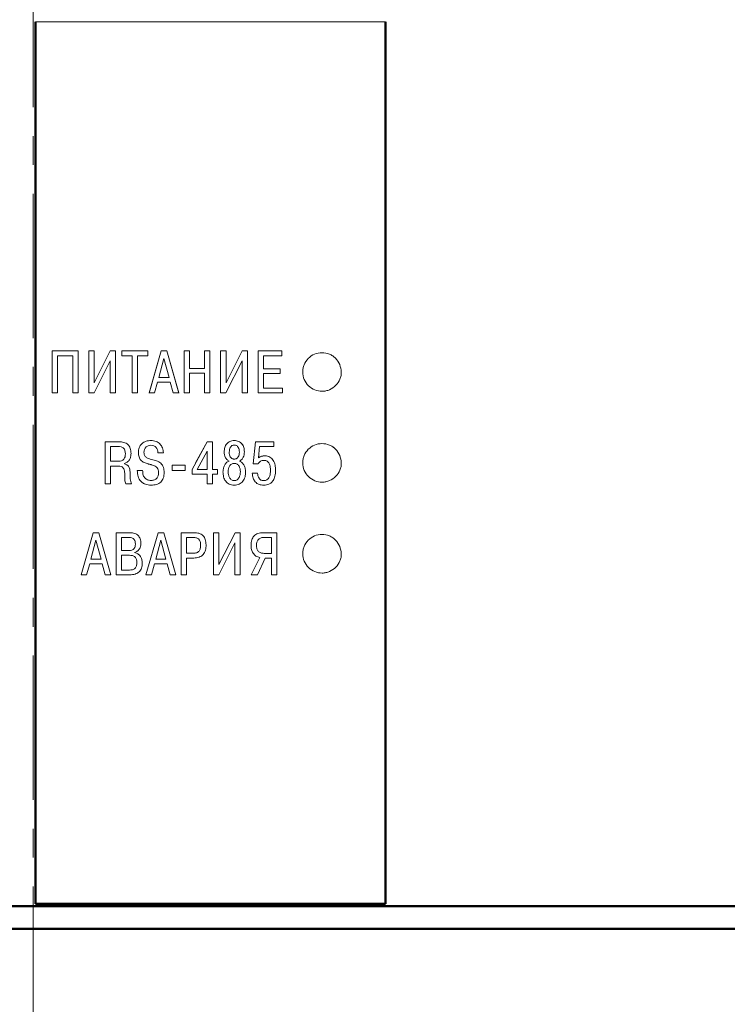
# Model space of a CAD drawing. Header units: millimetres. Extents: x 2171 to 3064, y 1134 to 1531.
# Tile 26 of 43: x 2729 to 2760, y 1259 to 1302. Entities that reach past the tile are written whole.
import ezdxf

# ---------------------------------------------------------------- set-up
doc = ezdxf.new("R2010")
doc.units = ezdxf.units.MM
doc.linetypes.add('CENTER', pattern=[10.16, 6.35, -1.27, 1.27, -1.27])
for name, color, linetype, lineweight in [('main', 5, 'Continuous', 50), ('size', 7, 'Continuous', 20), ('text', 7, 'Continuous', 20), ('ОСЕВЫЕ', 1, 'CENTER', 15)]:
    doc.layers.add(name, color=color, linetype=linetype, lineweight=lineweight)
doc.styles.add('GOST', font='GOST.shx', dxfattribs={"oblique": 15})
doc.styles.add('K5_TEXTSTYLE', font='win_eskd.shx', dxfattribs={"width": 0.8, "oblique": 15, "height": 3.5})
doc.dimstyles.new('ISO-25', dxfattribs={"dimtxt": 3.5, "dimasz": 4, "dimexe": 1.25, "dimexo": 0.625, "dimgap": 1, "dimtad": 1, "dimdec": 1, "dimrnd": 0.5, "dimtxsty": 'K5_TEXTSTYLE', "dimcen": 0, "dimclrd": 256, "dimclre": 256, "dimadec": 0, "dimazin": 2, "dimtfac": 1, "dimtdec": 1, "dimtmove": 0, "dimatfit": 1, "dimfxl": 1, "dimlwd": -1, "dimarcsym": 2})

# ---------------------------------------------------------------- blocks, each defined once
blk = doc.blocks.new('*D62')
at = {"layer": 'Defpoints', "color": 0}
for p in [(2758.845, 1329.805), (2758.845, 1235.805), (2770.872, 1235.805)]:
    blk.add_point(p, dxfattribs=at)
at = {"layer": 'size', "lineweight": -2}
for p, q in [((2759.47, 1329.805), (2772.122, 1329.805)), ((2759.47, 1235.805), (2772.122, 1235.805))]:
    blk.add_line(p, q, dxfattribs=at)
at = {"layer": 'size'}
blk.add_line((2770.872, 1325.805), (2770.872, 1239.805), dxfattribs=at)
for points in [[(2771.539, 1325.805), (2770.205, 1325.805), (2770.872, 1329.805)], [(2770.205, 1239.805), (2771.539, 1239.805), (2770.872, 1235.805)]]:
    blk.add_solid(points, dxfattribs=at)
at = {"layer": 'size', "color": 0, "linetype": 'ByBlock', "ltscale": 100, "insert": (2768.122, 1282.805), "char_height": 3.5, "attachment_point": 5, "rotation": 90, "style": 'GOST'}
blk.add_mtext('94', dxfattribs=at)

msp = doc.modelspace()

# ---------------------------------------------------------------- linework, layer by layer
at = {"layer": 'main'}
for p, q in [((2729.445, 1302.209), (2729.445, 1263.403)), ((2744.845, 1302.209), (2744.845, 1263.403)), ((2760.845, 1263.305), (2697.845, 1263.305)), ((2744.845, 1263.403), (2729.445, 1263.403)), ((2760.845, 1262.305), (2697.845, 1262.305))]:
    msp.add_line(p, q, dxfattribs=at)
at = {"layer": 'text'}
for p, q in [((2744.845, 1302.209), (2729.445, 1302.209)), ((2729.445, 1263.403), (2729.445, 1302.209)), ((2744.845, 1263.403), (2744.845, 1302.209)), ((2731.316, 1287.731), (2730.179, 1287.731)), ((2730.179, 1285.88), (2730.179, 1287.731)), ((2731.316, 1287.73), (2730.179, 1287.73)), ((2731.316, 1285.88), (2731.316, 1287.731)), ((2732.023, 1287.731), (2731.788, 1287.731)), ((2731.788, 1285.88), (2731.788, 1287.731)), ((2732.023, 1287.73), (2731.788, 1287.73)), ((2732.73, 1287.731), (2732.023, 1286.329)), ((2732.023, 1286.329), (2732.023, 1287.731)), ((2732.73, 1287.73), (2732.023, 1286.329)), ((2732.963, 1287.731), (2732.73, 1287.731)), ((2732.73, 1287.73), (2732.73, 1287.731)), ((2732.963, 1287.73), (2732.73, 1287.73)), ((2732.963, 1285.88), (2732.963, 1287.731)), ((2734.389, 1287.731), (2733.243, 1287.731)), ((2733.243, 1287.522), (2733.243, 1287.731)), ((2734.389, 1287.73), (2733.243, 1287.73)), ((2734.389, 1287.522), (2734.389, 1287.731)), ((2734.967, 1287.731), (2734.435, 1285.88)), ((2734.967, 1287.73), (2734.435, 1285.879)), ((2735.216, 1287.731), (2734.967, 1287.731)), ((2734.967, 1287.73), (2734.967, 1287.731)), ((2735.216, 1287.73), (2734.967, 1287.73)), ((2735.747, 1285.88), (2735.216, 1287.731)), ((2735.216, 1287.73), (2735.216, 1287.731)), ((2735.747, 1285.879), (2735.216, 1287.73)), ((2736.219, 1287.731), (2735.983, 1287.731)), ((2735.983, 1285.88), (2735.983, 1287.731)), ((2736.219, 1287.73), (2735.983, 1287.73)), ((2736.219, 1286.959), (2736.219, 1287.731)), ((2737.116, 1287.731), (2736.88, 1287.731)), ((2736.88, 1286.959), (2736.88, 1287.731)), ((2737.116, 1287.73), (2736.88, 1287.73)), ((2737.116, 1285.88), (2737.116, 1287.731)), ((2737.823, 1287.731), (2737.587, 1287.731)), ((2737.587, 1285.88), (2737.587, 1287.731)), ((2737.823, 1287.73), (2737.587, 1287.73)), ((2738.529, 1287.731), (2737.823, 1286.329)), ((2737.823, 1286.329), (2737.823, 1287.731)), ((2738.529, 1287.73), (2737.823, 1286.329)), ((2738.762, 1287.731), (2738.529, 1287.731)), ((2738.529, 1287.73), (2738.529, 1287.731)), ((2738.762, 1287.73), (2738.529, 1287.73)), ((2738.762, 1285.88), (2738.762, 1287.731)), ((2740.282, 1287.731), (2739.234, 1287.731)), ((2739.234, 1285.88), (2739.234, 1287.731)), ((2740.282, 1287.73), (2739.234, 1287.73)), ((2740.282, 1287.522), (2740.282, 1287.731)), ((2730.414, 1285.88), (2730.414, 1287.522)), ((2730.414, 1287.522), (2731.081, 1287.522)), ((2731.081, 1285.88), (2731.081, 1287.522)), ((2732.018, 1285.88), (2732.727, 1287.292)), ((2732.727, 1285.88), (2732.727, 1287.292)), ((2733.243, 1287.522), (2733.699, 1287.522)), ((2733.699, 1285.88), (2733.699, 1287.522)), ((2733.934, 1287.522), (2734.389, 1287.522)), ((2733.934, 1285.88), (2733.934, 1287.522)), ((2735.091, 1287.397), (2734.866, 1286.567)), ((2735.316, 1286.567), (2735.091, 1287.397)), ((2737.818, 1285.88), (2738.527, 1287.292)), ((2738.527, 1285.88), (2738.527, 1287.292)), ((2739.469, 1286.94), (2739.469, 1287.522)), ((2739.469, 1287.522), (2740.282, 1287.522)), ((2736.88, 1286.959), (2736.219, 1286.959)), ((2736.219, 1286.958), (2736.219, 1286.959)), ((2736.88, 1286.958), (2736.219, 1286.958)), ((2736.219, 1285.88), (2736.219, 1286.75)), ((2736.219, 1286.75), (2736.88, 1286.75)), ((2736.88, 1286.958), (2736.88, 1286.959)), ((2736.88, 1285.88), (2736.88, 1286.75)), ((2740.207, 1286.94), (2739.469, 1286.94)), ((2740.207, 1286.94), (2739.469, 1286.94)), ((2739.469, 1286.94), (2739.469, 1286.94)), ((2739.469, 1286.089), (2739.469, 1286.731)), ((2739.469, 1286.731), (2740.207, 1286.731)), ((2740.207, 1286.731), (2740.207, 1286.94)), ((2741.203, 1286.883), (2741.196, 1286.8)), ((2732.023, 1286.329), (2732.023, 1286.329)), ((2734.681, 1285.88), (2734.813, 1286.358)), ((2734.813, 1286.358), (2735.369, 1286.358)), ((2734.866, 1286.567), (2735.316, 1286.567)), ((2734.866, 1286.567), (2735.316, 1286.567)), ((2734.866, 1286.567), (2734.866, 1286.567)), ((2735.316, 1286.567), (2735.316, 1286.567)), ((2735.369, 1286.358), (2735.501, 1285.88)), ((2737.823, 1286.329), (2737.823, 1286.329)), ((2730.179, 1285.88), (2730.414, 1285.88)), ((2731.081, 1285.88), (2731.316, 1285.88)), ((2731.788, 1285.88), (2732.018, 1285.88)), ((2732.727, 1285.88), (2732.963, 1285.88)), ((2733.699, 1285.88), (2733.934, 1285.88)), ((2734.435, 1285.88), (2734.681, 1285.88)), ((2735.501, 1285.88), (2735.747, 1285.88)), ((2735.983, 1285.88), (2736.219, 1285.88)), ((2736.88, 1285.88), (2737.116, 1285.88)), ((2737.587, 1285.88), (2737.818, 1285.88)), ((2738.527, 1285.88), (2738.762, 1285.88)), ((2739.234, 1285.88), (2740.305, 1285.88)), ((2740.305, 1286.089), (2739.469, 1286.089)), ((2739.469, 1286.088), (2739.469, 1286.089)), ((2740.305, 1286.088), (2739.469, 1286.088)), ((2740.305, 1285.88), (2740.305, 1286.089)), ((2732.509, 1281.88), (2732.509, 1283.732)), ((2733.115, 1283.732), (2732.509, 1283.732)), ((2733.115, 1283.732), (2732.509, 1283.732)), ((2733.115, 1283.732), (2733.115, 1283.732)), ((2736.993, 1283.732), (2736.329, 1282.515)), ((2736.993, 1283.732), (2736.487, 1282.805)), ((2737.228, 1283.732), (2736.993, 1283.732)), ((2736.993, 1283.732), (2736.993, 1283.732)), ((2737.228, 1283.732), (2736.993, 1283.732)), ((2737.228, 1282.518), (2737.228, 1283.732)), ((2738.187, 1283.787), (2738.187, 1283.788)), ((2739.116, 1283.732), (2739.018, 1282.756)), ((2739.923, 1283.732), (2739.116, 1283.732)), ((2739.116, 1283.732), (2739.116, 1283.732)), ((2739.923, 1283.732), (2739.116, 1283.732)), ((2739.923, 1283.523), (2739.923, 1283.732)), ((2732.745, 1282.875), (2732.745, 1283.523)), ((2733.075, 1283.523), (2732.745, 1283.523)), ((2733.398, 1283.208), (2733.398, 1283.208)), ((2733.644, 1283.216), (2733.644, 1283.216)), ((2733.968, 1283.256), (2733.968, 1283.256)), ((2734.214, 1283.269), (2734.214, 1283.269)), ((2734.83, 1283.25), (2735.066, 1283.25)), ((2736.993, 1283.327), (2736.554, 1282.518)), ((2736.993, 1282.518), (2736.993, 1283.327)), ((2737.742, 1283.29), (2737.742, 1283.29)), ((2737.965, 1283.282), (2737.965, 1283.282)), ((2738.409, 1283.282), (2738.409, 1283.282)), ((2738.631, 1283.29), (2738.631, 1283.29)), ((2739.251, 1283.026), (2739.301, 1283.523)), ((2739.301, 1283.523), (2739.923, 1283.523)), ((2732.745, 1282.875), (2733.104, 1282.875)), ((2732.745, 1282.875), (2733.104, 1282.875)), ((2733.104, 1282.875), (2733.104, 1282.875)), ((2733.353, 1282.764), (2733.353, 1282.78)), ((2734.55, 1282.959), (2734.55, 1282.959)), ((2737.959, 1282.883), (2737.959, 1282.883)), ((2738.187, 1282.97), (2738.187, 1282.97)), ((2738.187, 1282.78), (2738.187, 1282.78)), ((2738.414, 1282.883), (2738.414, 1282.883)), ((2739.251, 1283.026), (2739.251, 1283.026)), ((2739.54, 1283.116), (2739.54, 1283.116)), ((2732.745, 1281.88), (2732.745, 1282.666)), ((2732.745, 1282.666), (2733.083, 1282.666)), ((2732.745, 1282.666), (2732.745, 1282.666)), ((2732.745, 1282.666), (2733.083, 1282.666)), ((2733.083, 1282.666), (2733.083, 1282.666)), ((2734.155, 1282.467), (2733.92, 1282.467)), ((2733.92, 1282.467), (2733.92, 1282.467)), ((2734.155, 1282.467), (2734.155, 1282.467)), ((2734.394, 1282.758), (2734.592, 1282.703)), ((2734.394, 1282.758), (2734.394, 1282.758)), ((2734.592, 1282.703), (2734.592, 1282.703)), ((2734.857, 1282.377), (2734.857, 1282.377)), ((2735.103, 1282.383), (2735.103, 1282.383)), ((2735.452, 1282.475), (2735.452, 1282.7)), ((2736.029, 1282.7), (2735.452, 1282.7)), ((2735.452, 1282.475), (2736.029, 1282.475)), ((2735.452, 1282.475), (2736.029, 1282.475)), ((2736.029, 1282.475), (2736.029, 1282.7)), ((2736.329, 1282.306), (2736.329, 1282.515)), ((2736.554, 1282.518), (2736.993, 1282.518)), ((2736.554, 1282.518), (2736.554, 1282.518)), ((2737.451, 1282.518), (2737.228, 1282.518)), ((2737.451, 1282.306), (2737.451, 1282.518)), ((2737.689, 1282.404), (2737.689, 1282.404)), ((2738.684, 1282.404), (2738.684, 1282.404)), ((2739.211, 1282.354), (2738.979, 1282.354)), ((2739.018, 1282.756), (2739.241, 1282.756)), ((2739.018, 1282.756), (2739.241, 1282.756)), ((2739.241, 1282.756), (2739.241, 1282.756)), ((2739.78, 1282.481), (2739.78, 1282.481)), ((2736.329, 1282.306), (2736.993, 1282.306)), ((2736.329, 1282.306), (2736.993, 1282.306)), ((2736.993, 1281.88), (2736.993, 1282.306)), ((2736.993, 1282.306), (2736.993, 1282.306)), ((2737.228, 1282.306), (2737.451, 1282.306)), ((2737.228, 1281.88), (2737.228, 1282.306)), ((2737.228, 1282.306), (2737.451, 1282.306)), ((2737.228, 1282.306), (2737.228, 1282.306)), ((2732.509, 1281.88), (2732.745, 1281.88)), ((2732.509, 1281.88), (2732.745, 1281.88)), ((2733.422, 1281.88), (2733.66, 1281.88)), ((2733.422, 1281.88), (2733.422, 1281.88)), ((2733.422, 1281.88), (2733.66, 1281.88)), ((2736.993, 1281.88), (2737.228, 1281.88)), ((2736.993, 1281.88), (2737.228, 1281.88)), ((2731.977, 1279.732), (2731.445, 1277.882)), ((2732.101, 1279.399), (2731.876, 1278.569)), ((2732.226, 1279.732), (2731.977, 1279.732)), ((2732.326, 1278.569), (2732.101, 1279.399)), ((2732.758, 1277.882), (2732.226, 1279.732)), ((2733.607, 1279.732), (2732.994, 1279.732)), ((2732.994, 1277.882), (2732.994, 1279.732)), ((2733.229, 1278.947), (2733.229, 1279.524)), ((2733.565, 1279.524), (2733.229, 1279.524)), ((2733.229, 1279.524), (2733.229, 1279.524)), ((2733.565, 1279.524), (2733.229, 1279.524)), ((2733.565, 1279.524), (2733.565, 1279.524)), ((2734.833, 1279.732), (2734.301, 1277.882)), ((2734.957, 1279.399), (2734.733, 1278.569)), ((2735.082, 1279.732), (2734.833, 1279.732)), ((2735.182, 1278.569), (2734.957, 1279.399)), ((2735.614, 1277.882), (2735.082, 1279.732)), ((2736.419, 1279.732), (2735.85, 1279.732)), ((2735.85, 1277.882), (2735.85, 1279.732)), ((2736.085, 1278.828), (2736.085, 1279.524)), ((2736.085, 1279.524), (2736.085, 1279.524)), ((2736.382, 1279.524), (2736.085, 1279.524)), ((2737.512, 1279.732), (2737.276, 1279.732)), ((2737.276, 1277.882), (2737.276, 1279.732)), ((2738.218, 1279.732), (2737.512, 1278.331)), ((2737.512, 1278.331), (2737.512, 1279.732)), ((2738.451, 1279.732), (2738.218, 1279.732)), ((2738.451, 1277.882), (2738.451, 1279.732)), ((2740.055, 1279.732), (2739.457, 1279.732)), ((2739.82, 1279.524), (2739.473, 1279.524)), ((2739.82, 1278.825), (2739.82, 1279.524)), ((2739.82, 1279.524), (2739.82, 1279.524)), ((2740.055, 1277.882), (2740.055, 1279.732)), ((2733.229, 1278.947), (2733.557, 1278.947)), ((2733.838, 1279.235), (2733.838, 1279.236)), ((2734.078, 1279.262), (2734.078, 1279.262)), ((2736.707, 1279.196), (2736.707, 1279.196)), ((2736.945, 1279.201), (2736.945, 1279.201)), ((2737.507, 1277.882), (2738.216, 1279.293)), ((2738.216, 1279.294), (2738.216, 1279.293)), ((2738.216, 1277.882), (2738.216, 1279.293)), ((2738.923, 1279.18), (2738.923, 1279.18)), ((2739.161, 1279.177), (2739.161, 1279.177)), ((2731.876, 1278.569), (2732.326, 1278.569)), ((2733.57, 1278.739), (2733.229, 1278.739)), ((2733.229, 1278.738), (2733.229, 1278.739)), ((2733.229, 1278.09), (2733.229, 1278.738)), ((2733.803, 1278.855), (2733.803, 1278.868)), ((2733.803, 1278.868), (2733.803, 1278.868)), ((2734.733, 1278.569), (2735.182, 1278.569)), ((2736.085, 1278.828), (2736.382, 1278.828)), ((2736.085, 1278.619), (2736.403, 1278.619)), ((2736.085, 1277.882), (2736.085, 1278.619)), ((2739.309, 1278.643), (2738.925, 1277.882)), ((2739.201, 1277.882), (2739.545, 1278.617)), ((2739.5, 1278.825), (2739.82, 1278.825)), ((2739.545, 1278.617), (2739.82, 1278.617)), ((2739.82, 1277.882), (2739.82, 1278.617)), ((2739.82, 1278.617), (2739.82, 1278.617)), ((2731.691, 1277.882), (2731.824, 1278.36)), ((2731.824, 1278.36), (2732.379, 1278.36)), ((2732.379, 1278.36), (2732.511, 1277.882)), ((2733.229, 1278.09), (2733.57, 1278.09)), ((2734.137, 1278.397), (2734.137, 1278.397)), ((2734.547, 1277.882), (2734.68, 1278.36)), ((2734.68, 1278.36), (2735.235, 1278.36)), ((2735.235, 1278.36), (2735.368, 1277.882)), ((2731.445, 1277.882), (2731.691, 1277.882)), ((2732.511, 1277.882), (2732.758, 1277.882)), ((2732.994, 1277.882), (2733.586, 1277.882)), ((2733.586, 1277.882), (2733.586, 1277.882)), ((2734.301, 1277.882), (2734.547, 1277.882)), ((2735.368, 1277.882), (2735.614, 1277.882)), ((2735.85, 1277.882), (2736.085, 1277.882)), ((2737.276, 1277.882), (2737.507, 1277.882)), ((2738.216, 1277.882), (2738.451, 1277.882)), ((2738.925, 1277.882), (2739.201, 1277.882)), ((2739.82, 1277.882), (2740.055, 1277.882)), ((2729.445, 1263.403), (2744.845, 1263.403))]:
    msp.add_line(p, q, dxfattribs=at)
for points, knots in [([(2742.895, 1286.805), (2742.88, 1286.915), (2742.85, 1287.136), (2742.689, 1287.373), (2742.519, 1287.517), (2742.322, 1287.621), (2742.043, 1287.674), (2741.707, 1287.61), (2741.428, 1287.415), (2741.27, 1287.18), (2741.205, 1286.967), (2741.186, 1286.744), (2741.245, 1286.467), (2741.433, 1286.182), (2741.72, 1285.999), (2741.999, 1285.944), (2742.221, 1285.968), (2742.433, 1286.039), (2742.664, 1286.202), (2742.823, 1286.434), (2742.889, 1286.643), (2742.893, 1286.751), (2742.895, 1286.805)], [0, 0, 0, 0, 0.062084, 0.124952, 0.156311, 0.187598, 0.250355, 0.312973, 0.375547, 0.438256, 0.469533, 0.500883, 0.563613, 0.62616, 0.688811, 0.75154, 0.782737, 0.814195, 0.877077, 0.939047, 0.969516, 1, 1, 1, 1]), ([(2733.644, 1283.216), (2733.639, 1283.294), (2733.633, 1283.405), (2733.572, 1283.535), (2733.511, 1283.612), (2733.427, 1283.673), (2733.294, 1283.725), (2733.186, 1283.729), (2733.115, 1283.732)], [0, 0, 0, 0, 0.27268, 0.389336, 0.499813, 0.620623, 0.749965, 1, 1, 1, 1]), ([(2733.644, 1283.216), (2733.639, 1283.294), (2733.633, 1283.405), (2733.572, 1283.535), (2733.511, 1283.612), (2733.427, 1283.673), (2733.294, 1283.725), (2733.186, 1283.729), (2733.115, 1283.732)], [0, 0, 0, 0, 0.272629, 0.389291, 0.499795, 0.620507, 0.749952, 1, 1, 1, 1]), ([(2734.523, 1283.788), (2734.45, 1283.782), (2734.34, 1283.775), (2734.207, 1283.716), (2734.118, 1283.652), (2734.048, 1283.569), (2733.982, 1283.438), (2733.973, 1283.329), (2733.968, 1283.256)], [0, 0, 0, 0, 0.249832, 0.37784, 0.500185, 0.623941, 0.75046, 1, 1, 1, 1]), ([(2735.066, 1283.25), (2735.057, 1283.322), (2735.044, 1283.43), (2734.981, 1283.559), (2734.917, 1283.643), (2734.838, 1283.708), (2734.709, 1283.773), (2734.599, 1283.782), (2734.523, 1283.788)], [0, 0, 0, 0, 0.2498038, 0.3781738, 0.5001964, 0.6176938, 0.7366346, 1, 1, 1, 1]), ([(2734.523, 1283.787), (2734.523, 1283.787), (2734.523, 1283.788), (2734.523, 1283.788), (2734.523, 1283.788)], [0, 0, 0, 0, 0.4999984, 1, 1, 1, 1]), ([(2735.066, 1283.25), (2735.057, 1283.322), (2735.044, 1283.43), (2734.981, 1283.559), (2734.917, 1283.643), (2734.838, 1283.708), (2734.709, 1283.773), (2734.599, 1283.782), (2734.523, 1283.787)], [0, 0, 0, 0, 0.24979, 0.378108, 0.500184, 0.617613, 0.736622, 1, 1, 1, 1]), ([(2738.187, 1283.788), (2738.152, 1283.786), (2738.087, 1283.783), (2737.995, 1283.755), (2737.915, 1283.709), (2737.849, 1283.645), (2737.799, 1283.567), (2737.753, 1283.449), (2737.747, 1283.353), (2737.742, 1283.29)], [0, 0, 0, 0, 0.137169, 0.261119, 0.380157, 0.50016, 0.621328, 0.750282, 1, 1, 1, 1]), ([(2738.187, 1283.787), (2738.153, 1283.786), (2738.087, 1283.783), (2737.995, 1283.755), (2737.915, 1283.709), (2737.849, 1283.645), (2737.799, 1283.567), (2737.753, 1283.449), (2737.747, 1283.353), (2737.742, 1283.29)], [0, 0, 0, 0, 0.136452, 0.261152, 0.380108, 0.50019, 0.621293, 0.750301, 1, 1, 1, 1]), ([(2738.631, 1283.29), (2738.627, 1283.353), (2738.621, 1283.449), (2738.575, 1283.567), (2738.524, 1283.645), (2738.459, 1283.709), (2738.349, 1283.773), (2738.253, 1283.782), (2738.187, 1283.788)], [0, 0, 0, 0, 0.250038, 0.379173, 0.500484, 0.620782, 0.739811, 1, 1, 1, 1]), ([(2738.631, 1283.29), (2738.627, 1283.353), (2738.621, 1283.449), (2738.575, 1283.566), (2738.524, 1283.645), (2738.459, 1283.709), (2738.379, 1283.755), (2738.287, 1283.783), (2738.221, 1283.786), (2738.187, 1283.787)], [0, 0, 0, 0, 0.249691, 0.378596, 0.499798, 0.619864, 0.738809, 0.863513, 1, 1, 1, 1]), ([(2742.895, 1282.806), (2742.88, 1282.916), (2742.85, 1283.137), (2742.689, 1283.374), (2742.519, 1283.519), (2742.322, 1283.623), (2742.043, 1283.675), (2741.707, 1283.612), (2741.428, 1283.416), (2741.27, 1283.181), (2741.205, 1282.967), (2741.186, 1282.745), (2741.245, 1282.468), (2741.433, 1282.183), (2741.72, 1282), (2741.999, 1281.944), (2742.221, 1281.968), (2742.433, 1282.039), (2742.664, 1282.202), (2742.823, 1282.434), (2742.889, 1282.644), (2742.893, 1282.752), (2742.895, 1282.806)], [0, 0, 0, 0, 0.062084, 0.124952, 0.156315, 0.187599, 0.250356, 0.312974, 0.375549, 0.438262, 0.469541, 0.500883, 0.563612, 0.626159, 0.68881, 0.75154, 0.782737, 0.814195, 0.877077, 0.939047, 0.969516, 1, 1, 1, 1]), ([(2742.895, 1282.806), (2742.88, 1282.916), (2742.85, 1283.137), (2742.689, 1283.374), (2742.519, 1283.518), (2742.322, 1283.623), (2742.043, 1283.675), (2741.707, 1283.612), (2741.428, 1283.416), (2741.27, 1283.181), (2741.205, 1282.967), (2741.186, 1282.745), (2741.245, 1282.468), (2741.433, 1282.183), (2741.72, 1282), (2741.999, 1281.945), (2742.221, 1281.968), (2742.433, 1282.039), (2742.664, 1282.202), (2742.823, 1282.434), (2742.889, 1282.644), (2742.893, 1282.752), (2742.895, 1282.806)], [0, 0, 0, 0, 0.062081, 0.124948, 0.156296, 0.187595, 0.250355, 0.312975, 0.375551, 0.438263, 0.46953, 0.500882, 0.563609, 0.626155, 0.688807, 0.751539, 0.782706, 0.814197, 0.87708, 0.939049, 0.969513, 1, 1, 1, 1]), ([(2733.398, 1283.208), (2733.395, 1283.257), (2733.392, 1283.325), (2733.356, 1283.406), (2733.319, 1283.453), (2733.268, 1283.488), (2733.185, 1283.519), (2733.119, 1283.521), (2733.075, 1283.523)], [0, 0, 0, 0, 0.277485, 0.392876, 0.49968, 0.618904, 0.749806, 1, 1, 1, 1]), ([(2733.104, 1282.875), (2733.146, 1282.879), (2733.21, 1282.885), (2733.284, 1282.927), (2733.343, 1282.982), (2733.391, 1283.079), (2733.395, 1283.162), (2733.398, 1283.208)], [0, 0, 0, 0, 0.249642, 0.376308, 0.500198, 0.728138, 1, 1, 1, 1]), ([(2733.104, 1282.875), (2733.146, 1282.879), (2733.21, 1282.885), (2733.284, 1282.927), (2733.343, 1282.982), (2733.391, 1283.079), (2733.395, 1283.163), (2733.398, 1283.208)], [0, 0, 0, 0, 0.249631, 0.376294, 0.500182, 0.72813, 1, 1, 1, 1]), ([(2733.353, 1282.78), (2733.397, 1282.796), (2733.486, 1282.83), (2733.578, 1282.94), (2733.635, 1283.071), (2733.641, 1283.166), (2733.644, 1283.216)], [0, 0, 0, 0, 0.248072, 0.496325, 0.737373, 1, 1, 1, 1]), ([(2733.968, 1283.256), (2733.972, 1283.191), (2733.977, 1283.097), (2734.026, 1282.986), (2734.093, 1282.893), (2734.22, 1282.809), (2734.335, 1282.776), (2734.394, 1282.758)], [0, 0, 0, 0, 0.269581, 0.387087, 0.5006, 0.74443, 1, 1, 1, 1]), ([(2734.214, 1283.269), (2734.217, 1283.312), (2734.222, 1283.375), (2734.258, 1283.449), (2734.294, 1283.495), (2734.339, 1283.532), (2734.412, 1283.57), (2734.475, 1283.575), (2734.518, 1283.579)], [0, 0, 0, 0, 0.262383, 0.381619, 0.500203, 0.618565, 0.737958, 1, 1, 1, 1]), ([(2734.55, 1282.959), (2734.466, 1282.98), (2734.361, 1283.005), (2734.266, 1283.09), (2734.234, 1283.144), (2734.217, 1283.205), (2734.215, 1283.247), (2734.214, 1283.269)], [0, 0, 0, 0, 0.499122, 0.626449, 0.749403, 0.866837, 1, 1, 1, 1]), ([(2734.55, 1282.959), (2734.466, 1282.98), (2734.361, 1283.005), (2734.266, 1283.09), (2734.234, 1283.144), (2734.217, 1283.205), (2734.215, 1283.247), (2734.214, 1283.269)], [0, 0, 0, 0, 0.499139, 0.626377, 0.749414, 0.866803, 1, 1, 1, 1]), ([(2734.518, 1283.579), (2734.562, 1283.575), (2734.627, 1283.569), (2734.702, 1283.527), (2734.763, 1283.471), (2734.816, 1283.377), (2734.825, 1283.293), (2734.83, 1283.25)], [0, 0, 0, 0, 0.260989, 0.380405, 0.500075, 0.749686, 1, 1, 1, 1]), ([(2737.742, 1283.29), (2737.745, 1283.248), (2737.749, 1283.166), (2737.789, 1283.049), (2737.855, 1282.946), (2737.925, 1282.903), (2737.959, 1282.883)], [0, 0, 0, 0, 0.2610411, 0.5007158, 0.7553903, 1, 1, 1, 1]), ([(2738.187, 1283.589), (2738.168, 1283.588), (2738.133, 1283.585), (2738.083, 1283.565), (2738.042, 1283.532), (2738.001, 1283.474), (2737.971, 1283.388), (2737.967, 1283.318), (2737.965, 1283.282)], [0, 0, 0, 0, 0.130893, 0.251652, 0.371469, 0.49974, 0.749603, 1, 1, 1, 1]), ([(2737.965, 1283.282), (2737.966, 1283.243), (2737.97, 1283.171), (2738.001, 1283.085), (2738.041, 1283.029), (2738.083, 1282.995), (2738.133, 1282.974), (2738.168, 1282.971), (2738.187, 1282.97)], [0, 0, 0, 0, 0.272013, 0.500061, 0.628973, 0.750159, 0.871264, 1, 1, 1, 1]), ([(2737.965, 1283.282), (2737.966, 1283.243), (2737.97, 1283.171), (2738.001, 1283.085), (2738.041, 1283.029), (2738.083, 1282.995), (2738.133, 1282.974), (2738.168, 1282.971), (2738.187, 1282.97)], [0, 0, 0, 0, 0.272001, 0.500053, 0.628965, 0.750146, 0.871257, 1, 1, 1, 1]), ([(2738.409, 1283.282), (2738.407, 1283.318), (2738.403, 1283.388), (2738.373, 1283.474), (2738.332, 1283.532), (2738.291, 1283.565), (2738.241, 1283.585), (2738.205, 1283.588), (2738.187, 1283.589)], [0, 0, 0, 0, 0.250388, 0.500234, 0.628588, 0.748426, 0.869153, 1, 1, 1, 1]), ([(2738.187, 1282.97), (2738.205, 1282.971), (2738.241, 1282.974), (2738.291, 1282.995), (2738.333, 1283.029), (2738.373, 1283.085), (2738.404, 1283.171), (2738.407, 1283.243), (2738.409, 1283.282)], [0, 0, 0, 0, 0.1290754, 0.2498781, 0.3713743, 0.4999595, 0.7279813, 1, 1, 1, 1]), ([(2738.187, 1282.97), (2738.205, 1282.971), (2738.241, 1282.974), (2738.291, 1282.995), (2738.333, 1283.029), (2738.373, 1283.085), (2738.404, 1283.171), (2738.407, 1283.243), (2738.409, 1283.282)], [0, 0, 0, 0, 0.129082, 0.249891, 0.371383, 0.499968, 0.727993, 1, 1, 1, 1]), ([(2738.414, 1282.883), (2738.449, 1282.903), (2738.519, 1282.946), (2738.585, 1283.049), (2738.625, 1283.166), (2738.629, 1283.248), (2738.631, 1283.29)], [0, 0, 0, 0, 0.244553, 0.499287, 0.738944, 1, 1, 1, 1]), ([(2735.103, 1282.383), (2735.098, 1282.458), (2735.091, 1282.57), (2735.027, 1282.704), (2734.932, 1282.817), (2734.765, 1282.906), (2734.622, 1282.941), (2734.55, 1282.959)], [0, 0, 0, 0, 0.252304, 0.376116, 0.499591, 0.746866, 1, 1, 1, 1]), ([(2737.959, 1282.883), (2737.937, 1282.873), (2737.892, 1282.854), (2737.816, 1282.794), (2737.747, 1282.692), (2737.7, 1282.552), (2737.693, 1282.453), (2737.689, 1282.404)], [0, 0, 0, 0, 0.125999, 0.250083, 0.490853, 0.748099, 1, 1, 1, 1]), ([(2738.187, 1282.78), (2738.165, 1282.778), (2738.123, 1282.775), (2738.064, 1282.751), (2738.015, 1282.713), (2737.964, 1282.645), (2737.927, 1282.543), (2737.922, 1282.459), (2737.92, 1282.417)], [0, 0, 0, 0, 0.129979, 0.250131, 0.370403, 0.500074, 0.749772, 1, 1, 1, 1]), ([(2738.454, 1282.417), (2738.452, 1282.459), (2738.447, 1282.543), (2738.409, 1282.645), (2738.359, 1282.713), (2738.31, 1282.751), (2738.251, 1282.775), (2738.209, 1282.778), (2738.187, 1282.78)], [0, 0, 0, 0, 0.250215, 0.499913, 0.629686, 0.750157, 0.870017, 1, 1, 1, 1]), ([(2738.684, 1282.404), (2738.681, 1282.453), (2738.674, 1282.552), (2738.627, 1282.693), (2738.557, 1282.794), (2738.482, 1282.854), (2738.437, 1282.873), (2738.414, 1282.883)], [0, 0, 0, 0, 0.252096, 0.51143, 0.749793, 0.873861, 1, 1, 1, 1]), ([(2739.241, 1282.756), (2739.252, 1282.78), (2739.276, 1282.827), (2739.339, 1282.878), (2739.413, 1282.911), (2739.467, 1282.915), (2739.495, 1282.917)], [0, 0, 0, 0, 0.248374, 0.496293, 0.742351, 1, 1, 1, 1]), ([(2739.54, 1283.116), (2739.533, 1283.115), (2739.499, 1283.115), (2739.443, 1283.11), (2739.349, 1283.088), (2739.29, 1283.051), (2739.251, 1283.026)], [0, 0, 0, 0, 0.065094, 0.326009, 0.550984, 1, 1, 1, 1]), ([(2739.54, 1283.116), (2739.488, 1283.113), (2739.384, 1283.108), (2739.295, 1283.053), (2739.251, 1283.026)], [0, 0, 0, 0, 0.500409, 1, 1, 1, 1]), ([(2739.495, 1282.917), (2739.52, 1282.915), (2739.569, 1282.912), (2739.636, 1282.88), (2739.688, 1282.832), (2739.737, 1282.755), (2739.774, 1282.636), (2739.778, 1282.536), (2739.78, 1282.481)], [0, 0, 0, 0, 0.129228, 0.248853, 0.372301, 0.485729, 0.71617, 1, 1, 1, 1]), ([(2740.005, 1282.483), (2740.001, 1282.559), (2739.993, 1282.707), (2739.925, 1282.884), (2739.837, 1283), (2739.753, 1283.066), (2739.652, 1283.108), (2739.578, 1283.113), (2739.54, 1283.116)], [0, 0, 0, 0, 0.256924, 0.507729, 0.631601, 0.748536, 0.869745, 1, 1, 1, 1]), ([(2733.083, 1282.666), (2733.131, 1282.663), (2733.202, 1282.658), (2733.284, 1282.607), (2733.341, 1282.531), (2733.365, 1282.412), (2733.366, 1282.318), (2733.366, 1282.272)], [0, 0, 0, 0, 0.249485, 0.374653, 0.49937, 0.74896, 1, 1, 1, 1]), ([(2733.083, 1282.666), (2733.131, 1282.663), (2733.202, 1282.658), (2733.284, 1282.607), (2733.341, 1282.531), (2733.365, 1282.412), (2733.366, 1282.319), (2733.366, 1282.272)], [0, 0, 0, 0, 0.249498, 0.374583, 0.499389, 0.748967, 1, 1, 1, 1]), ([(2733.604, 1282.322), (2733.602, 1282.417), (2733.598, 1282.536), (2733.531, 1282.66), (2733.482, 1282.709), (2733.422, 1282.744), (2733.377, 1282.757), (2733.353, 1282.764)], [0, 0, 0, 0, 0.499175, 0.627293, 0.749506, 0.867948, 1, 1, 1, 1]), ([(2733.92, 1282.467), (2733.925, 1282.376), (2733.932, 1282.246), (2733.999, 1282.091), (2734.068, 1281.995), (2734.161, 1281.917), (2734.313, 1281.841), (2734.439, 1281.831), (2734.523, 1281.824)], [0, 0, 0, 0, 0.270189, 0.38797, 0.500144, 0.622661, 0.750399, 1, 1, 1, 1]), ([(2734.534, 1282.033), (2734.476, 1282.038), (2734.391, 1282.046), (2734.295, 1282.101), (2734.239, 1282.156), (2734.196, 1282.225), (2734.157, 1282.329), (2734.156, 1282.412), (2734.155, 1282.467)], [0, 0, 0, 0, 0.26296, 0.381367, 0.499555, 0.621176, 0.750094, 1, 1, 1, 1]), ([(2734.394, 1282.758), (2734.4, 1282.757), (2734.432, 1282.748), (2734.477, 1282.736), (2734.537, 1282.72), (2734.571, 1282.709), (2734.592, 1282.703)], [0, 0, 0, 0, 0.097051, 0.485234, 0.679325, 1, 1, 1, 1]), ([(2734.523, 1281.824), (2734.604, 1281.829), (2734.723, 1281.835), (2734.865, 1281.896), (2734.953, 1281.959), (2735.021, 1282.041), (2735.089, 1282.18), (2735.097, 1282.299), (2735.103, 1282.383)], [0, 0, 0, 0, 0.262647, 0.384601, 0.50018, 0.613368, 0.730781, 1, 1, 1, 1]), ([(2734.857, 1282.377), (2734.853, 1282.329), (2734.849, 1282.26), (2734.813, 1282.178), (2734.776, 1282.127), (2734.729, 1282.086), (2734.65, 1282.043), (2734.581, 1282.037), (2734.534, 1282.033)], [0, 0, 0, 0, 0.267904, 0.386414, 0.500309, 0.617311, 0.735853, 1, 1, 1, 1]), ([(2734.592, 1282.703), (2734.629, 1282.691), (2734.702, 1282.668), (2734.794, 1282.599), (2734.849, 1282.495), (2734.854, 1282.418), (2734.857, 1282.377)], [0, 0, 0, 0, 0.250781, 0.500339, 0.732574, 1, 1, 1, 1]), ([(2737.689, 1282.404), (2737.694, 1282.332), (2737.702, 1282.188), (2737.779, 1282.02), (2737.877, 1281.918), (2737.967, 1281.863), (2738.073, 1281.83), (2738.148, 1281.826), (2738.187, 1281.824)], [0, 0, 0, 0, 0.250119, 0.499329, 0.620555, 0.739509, 0.863201, 1, 1, 1, 1]), ([(2737.689, 1282.404), (2737.694, 1282.332), (2737.702, 1282.188), (2737.779, 1282.02), (2737.877, 1281.918), (2737.968, 1281.863), (2738.073, 1281.83), (2738.148, 1281.826), (2738.187, 1281.824)], [0, 0, 0, 0, 0.250105, 0.4993, 0.620445, 0.739471, 0.863803, 1, 1, 1, 1]), ([(2737.92, 1282.417), (2737.922, 1282.373), (2737.927, 1282.284), (2737.964, 1282.176), (2738.013, 1282.1), (2738.062, 1282.056), (2738.122, 1282.028), (2738.165, 1282.025), (2738.187, 1282.023)], [0, 0, 0, 0, 0.250243, 0.500129, 0.635838, 0.757702, 0.875016, 1, 1, 1, 1]), ([(2737.92, 1282.417), (2737.92, 1282.417), (2737.92, 1282.417), (2737.92, 1282.417), (2737.92, 1282.417)], [0, 0, 0, 0, 0.500001, 1, 1, 1, 1]), ([(2738.187, 1282.023), (2738.209, 1282.025), (2738.252, 1282.028), (2738.312, 1282.056), (2738.361, 1282.1), (2738.41, 1282.176), (2738.446, 1282.285), (2738.452, 1282.373), (2738.454, 1282.417)], [0, 0, 0, 0, 0.125105, 0.242298, 0.364363, 0.499848, 0.74975, 1, 1, 1, 1]), ([(2738.187, 1281.824), (2738.226, 1281.826), (2738.301, 1281.83), (2738.406, 1281.863), (2738.497, 1281.918), (2738.595, 1282.02), (2738.671, 1282.188), (2738.68, 1282.332), (2738.684, 1282.404)], [0, 0, 0, 0, 0.136184, 0.260505, 0.37953, 0.50068, 0.749884, 1, 1, 1, 1]), ([(2738.187, 1281.824), (2738.226, 1281.826), (2738.301, 1281.83), (2738.406, 1281.863), (2738.497, 1281.918), (2738.595, 1282.02), (2738.671, 1282.188), (2738.68, 1282.332), (2738.684, 1282.404)], [0, 0, 0, 0, 0.136169, 0.260492, 0.379525, 0.500691, 0.749892, 1, 1, 1, 1]), ([(2738.454, 1282.417), (2738.454, 1282.417), (2738.454, 1282.417), (2738.454, 1282.417), (2738.454, 1282.417)], [0, 0, 0, 0, 0.500001, 1, 1, 1, 1]), ([(2738.979, 1282.354), (2738.987, 1282.279), (2739.002, 1282.143), (2739.084, 1281.988), (2739.181, 1281.899), (2739.304, 1281.835), (2739.407, 1281.828), (2739.476, 1281.824)], [0, 0, 0, 0, 0.2733392, 0.4999428, 0.6243995, 0.7503404, 1, 1, 1, 1]), ([(2738.979, 1282.354), (2738.987, 1282.279), (2739.002, 1282.143), (2739.084, 1281.988), (2739.181, 1281.899), (2739.303, 1281.835), (2739.407, 1281.828), (2739.476, 1281.824)], [0, 0, 0, 0, 0.273295, 0.499926, 0.624302, 0.750329, 1, 1, 1, 1]), ([(2739.476, 1282.023), (2739.455, 1282.024), (2739.415, 1282.027), (2739.359, 1282.048), (2739.311, 1282.082), (2739.261, 1282.142), (2739.221, 1282.235), (2739.215, 1282.314), (2739.211, 1282.354)], [0, 0, 0, 0, 0.131339, 0.253267, 0.373533, 0.500182, 0.749869, 1, 1, 1, 1]), ([(2739.476, 1281.824), (2739.518, 1281.826), (2739.598, 1281.83), (2739.713, 1281.867), (2739.815, 1281.93), (2739.917, 1282.045), (2739.994, 1282.235), (2740.001, 1282.395), (2740.005, 1282.483)], [0, 0, 0, 0, 0.130677, 0.250289, 0.3747523, 0.5003134, 0.7249784, 1, 1, 1, 1]), ([(2739.476, 1281.824), (2739.518, 1281.826), (2739.598, 1281.83), (2739.713, 1281.867), (2739.815, 1281.93), (2739.917, 1282.045), (2739.994, 1282.235), (2740.001, 1282.395), (2740.005, 1282.483)], [0, 0, 0, 0, 0.1306335, 0.2502987, 0.3746989, 0.5003292, 0.7249524, 1, 1, 1, 1]), ([(2739.78, 1282.481), (2739.778, 1282.423), (2739.774, 1282.32), (2739.737, 1282.193), (2739.685, 1282.109), (2739.627, 1282.059), (2739.555, 1282.028), (2739.503, 1282.025), (2739.476, 1282.023)], [0, 0, 0, 0, 0.27641, 0.500387, 0.630081, 0.749315, 0.868487, 1, 1, 1, 1]), ([(2740.005, 1282.483), (2740.005, 1282.483), (2740.005, 1282.483), (2740.005, 1282.483), (2740.005, 1282.483)], [0, 0, 0, 0, 0.5, 1, 1, 1, 1]), ([(2733.366, 1282.272), (2733.367, 1282.229), (2733.368, 1282.163), (2733.371, 1282.063), (2733.377, 1281.97), (2733.407, 1281.91), (2733.422, 1281.88)], [0, 0, 0, 0, 0.3154462, 0.5007026, 0.7507351, 1, 1, 1, 1]), ([(2733.366, 1282.272), (2733.366, 1282.272), (2733.366, 1282.272), (2733.366, 1282.272), (2733.366, 1282.272)], [0, 0, 0, 0, 0.5000009, 1, 1, 1, 1]), ([(2733.366, 1282.272), (2733.367, 1282.229), (2733.368, 1282.163), (2733.371, 1282.063), (2733.377, 1281.97), (2733.407, 1281.91), (2733.422, 1281.88)], [0, 0, 0, 0, 0.31536, 0.500697, 0.750741, 1, 1, 1, 1]), ([(2733.66, 1281.88), (2733.638, 1281.952), (2733.609, 1282.048), (2733.608, 1282.198), (2733.606, 1282.273), (2733.604, 1282.322)], [0, 0, 0, 0, 0.4980339, 0.669345, 1, 1, 1, 1]), ([(2738.187, 1281.824), (2738.187, 1281.824), (2738.187, 1281.824), (2738.187, 1281.824), (2738.187, 1281.824)], [0, 0, 0, 0, 0.500002, 1, 1, 1, 1]), ([(2739.476, 1281.824), (2739.476, 1281.824), (2739.476, 1281.824), (2739.476, 1281.824), (2739.476, 1281.824)], [0, 0, 0, 0, 0.500002, 1, 1, 1, 1]), ([(2733.838, 1279.235), (2733.835, 1279.278), (2733.832, 1279.339), (2733.801, 1279.41), (2733.771, 1279.452), (2733.731, 1279.485), (2733.664, 1279.517), (2733.606, 1279.521), (2733.565, 1279.524)], [0, 0, 0, 0, 0.280151, 0.399095, 0.510192, 0.619782, 0.734455, 1, 1, 1, 1]), ([(2733.838, 1279.236), (2733.835, 1279.278), (2733.832, 1279.339), (2733.801, 1279.411), (2733.771, 1279.452), (2733.731, 1279.485), (2733.664, 1279.517), (2733.606, 1279.521), (2733.565, 1279.524)], [0, 0, 0, 0, 0.28014, 0.399081, 0.510177, 0.619766, 0.734444, 1, 1, 1, 1]), ([(2734.078, 1279.262), (2734.074, 1279.33), (2734.067, 1279.428), (2734.012, 1279.542), (2733.958, 1279.612), (2733.889, 1279.666), (2733.774, 1279.721), (2733.676, 1279.728), (2733.607, 1279.732)], [0, 0, 0, 0, 0.267113, 0.385385, 0.500048, 0.614324, 0.732287, 1, 1, 1, 1]), ([(2736.707, 1279.196), (2736.704, 1279.246), (2736.701, 1279.316), (2736.666, 1279.399), (2736.631, 1279.446), (2736.584, 1279.481), (2736.502, 1279.517), (2736.431, 1279.521), (2736.382, 1279.524)], [0, 0, 0, 0, 0.27831, 0.393842, 0.500088, 0.606246, 0.721613, 1, 1, 1, 1]), ([(2736.945, 1279.201), (2736.94, 1279.28), (2736.934, 1279.392), (2736.876, 1279.524), (2736.815, 1279.604), (2736.733, 1279.668), (2736.6, 1279.724), (2736.491, 1279.729), (2736.419, 1279.732)], [0, 0, 0, 0, 0.273396, 0.390119, 0.499944, 0.621219, 0.750071, 1, 1, 1, 1]), ([(2739.457, 1279.732), (2739.377, 1279.727), (2739.262, 1279.72), (2739.129, 1279.656), (2739.052, 1279.592), (2738.993, 1279.511), (2738.934, 1279.376), (2738.927, 1279.26), (2738.923, 1279.18)], [0, 0, 0, 0, 0.270806, 0.387854, 0.499861, 0.609887, 0.726864, 1, 1, 1, 1]), ([(2739.473, 1279.524), (2739.427, 1279.52), (2739.359, 1279.514), (2739.282, 1279.469), (2739.222, 1279.412), (2739.17, 1279.313), (2739.164, 1279.225), (2739.161, 1279.177)], [0, 0, 0, 0, 0.262282, 0.381107, 0.499961, 0.732655, 1, 1, 1, 1]), ([(2742.895, 1278.807), (2742.88, 1278.917), (2742.85, 1279.138), (2742.689, 1279.375), (2742.519, 1279.519), (2742.322, 1279.623), (2742.043, 1279.676), (2741.707, 1279.612), (2741.428, 1279.417), (2741.27, 1279.182), (2741.205, 1278.969), (2741.186, 1278.746), (2741.245, 1278.469), (2741.433, 1278.184), (2741.72, 1278.001), (2741.999, 1277.946), (2742.221, 1277.97), (2742.433, 1278.041), (2742.664, 1278.204), (2742.823, 1278.436), (2742.889, 1278.645), (2742.893, 1278.753), (2742.895, 1278.807)], [0, 0, 0, 0, 0.062081, 0.124948, 0.156296, 0.187595, 0.250354, 0.312975, 0.37555, 0.438258, 0.469524, 0.500882, 0.563609, 0.626155, 0.688807, 0.751539, 0.782706, 0.814197, 0.87708, 0.93905, 0.969513, 1, 1, 1, 1]), ([(2733.557, 1278.947), (2733.6, 1278.95), (2733.66, 1278.954), (2733.731, 1278.986), (2733.771, 1279.019), (2733.801, 1279.061), (2733.832, 1279.132), (2733.835, 1279.193), (2733.838, 1279.235)], [0, 0, 0, 0, 0.274315, 0.390539, 0.499811, 0.608036, 0.724396, 1, 1, 1, 1]), ([(2733.803, 1278.868), (2733.844, 1278.883), (2733.926, 1278.913), (2734.014, 1279.011), (2734.069, 1279.13), (2734.075, 1279.217), (2734.078, 1279.262)], [0, 0, 0, 0, 0.249509, 0.499425, 0.742165, 1, 1, 1, 1]), ([(2733.803, 1278.868), (2733.844, 1278.883), (2733.926, 1278.913), (2734.014, 1279.012), (2734.069, 1279.131), (2734.075, 1279.217), (2734.078, 1279.262)], [0, 0, 0, 0, 0.249485, 0.49944, 0.742136, 1, 1, 1, 1]), ([(2736.382, 1278.828), (2736.434, 1278.832), (2736.508, 1278.837), (2736.592, 1278.881), (2736.638, 1278.924), (2736.67, 1278.978), (2736.701, 1279.067), (2736.705, 1279.143), (2736.707, 1279.196)], [0, 0, 0, 0, 0.273244, 0.388914, 0.499357, 0.603395, 0.719142, 1, 1, 1, 1]), ([(2736.403, 1278.619), (2736.485, 1278.625), (2736.603, 1278.633), (2736.74, 1278.701), (2736.82, 1278.77), (2736.882, 1278.861), (2736.936, 1279.005), (2736.942, 1279.123), (2736.945, 1279.201)], [0, 0, 0, 0, 0.26854, 0.384807, 0.496661, 0.61582, 0.743648, 1, 1, 1, 1]), ([(2738.923, 1279.18), (2738.926, 1279.115), (2738.933, 1278.994), (2738.994, 1278.852), (2739.067, 1278.76), (2739.138, 1278.704), (2739.22, 1278.662), (2739.279, 1278.65), (2739.309, 1278.643)], [0, 0, 0, 0, 0.266108, 0.499669, 0.625431, 0.749313, 0.87239, 1, 1, 1, 1]), ([(2739.161, 1279.177), (2739.164, 1279.125), (2739.168, 1279.051), (2739.206, 1278.963), (2739.244, 1278.912), (2739.293, 1278.873), (2739.377, 1278.833), (2739.449, 1278.829), (2739.5, 1278.825)], [0, 0, 0, 0, 0.277876, 0.396103, 0.506901, 0.61668, 0.732019, 1, 1, 1, 1]), ([(2733.898, 1278.419), (2733.897, 1278.463), (2733.894, 1278.531), (2733.861, 1278.614), (2733.821, 1278.666), (2733.767, 1278.704), (2733.683, 1278.734), (2733.615, 1278.737), (2733.57, 1278.739)], [0, 0, 0, 0, 0.249966, 0.380299, 0.499888, 0.618625, 0.749898, 1, 1, 1, 1]), ([(2734.137, 1278.397), (2734.133, 1278.452), (2734.128, 1278.556), (2734.075, 1278.677), (2734.01, 1278.754), (2733.929, 1278.819), (2733.853, 1278.84), (2733.803, 1278.855)], [0, 0, 0, 0, 0.267452, 0.50003, 0.625204, 0.750535, 1, 1, 1, 1]), ([(2733.57, 1278.09), (2733.615, 1278.092), (2733.684, 1278.094), (2733.768, 1278.127), (2733.82, 1278.166), (2733.856, 1278.215), (2733.892, 1278.298), (2733.896, 1278.368), (2733.898, 1278.418)], [0, 0, 0, 0, 0.250097, 0.379822, 0.500131, 0.607311, 0.723139, 1, 1, 1, 1]), ([(2733.586, 1277.882), (2733.668, 1277.886), (2733.784, 1277.893), (2733.921, 1277.95), (2734.001, 1278.008), (2734.063, 1278.083), (2734.125, 1278.21), (2734.132, 1278.32), (2734.137, 1278.397)], [0, 0, 0, 0, 0.281441, 0.400677, 0.511799, 0.621177, 0.735471, 1, 1, 1, 1]), ([(2733.586, 1277.882), (2733.668, 1277.887), (2733.784, 1277.893), (2733.921, 1277.951), (2734.001, 1278.008), (2734.063, 1278.083), (2734.125, 1278.211), (2734.132, 1278.321), (2734.137, 1278.397)], [0, 0, 0, 0, 0.281452, 0.400691, 0.511815, 0.62119, 0.735482, 1, 1, 1, 1])]:
    msp.add_open_spline(points, degree=3, knots=knots, dxfattribs=at)
at = {"layer": 'ОСЕВЫЕ'}
msp.add_line((2729.345, 1227.336), (2729.345, 1331.805), dxfattribs=at)

# ---------------------------------------------------------------- dimensions: what is measured, and where the dimension line sits
at = {"layer": 'size'}
dim = msp.add_linear_dim(base=(2770.872, 1235.805), p1=(2758.845, 1329.805), p2=(2758.845, 1235.805), angle=90, dimstyle='ISO-25', override={"dimasz": 4, "dimtxsty": 'GOST'}, dxfattribs=at)
dim.commit()
dim.dimension.update_dxf_attribs({"geometry": '*D62', "text_midpoint": (2768.122, 1282.805)})

doc.saveas('drawing.dxf')
